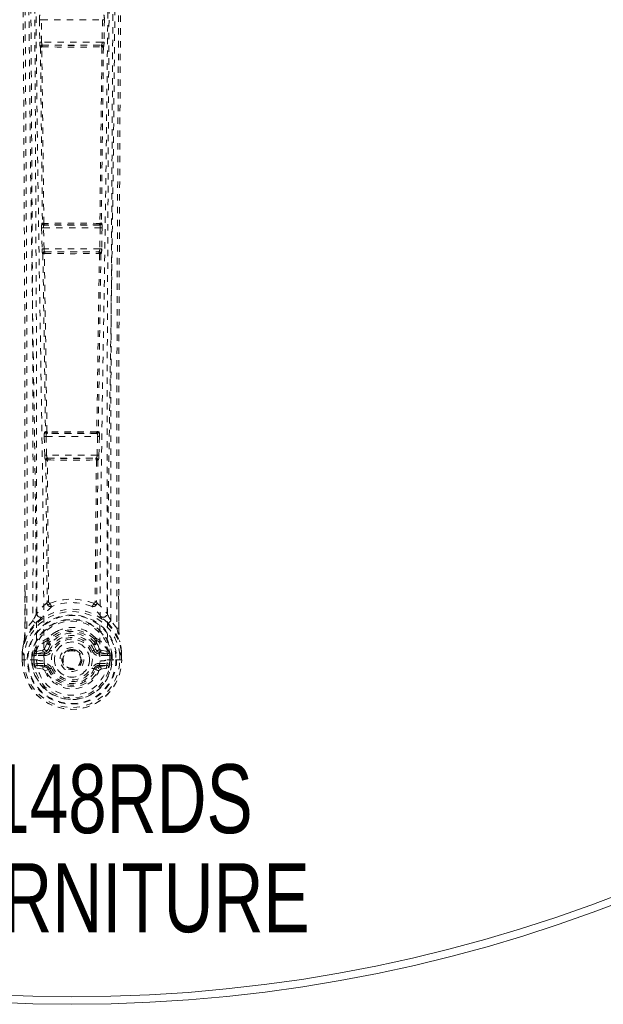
# Model space of a CAD drawing. Header units: inches. Extents: x 39.5 to 87, y 25 to 72.5.
# Tile 2 of 6: x 62.5 to 71.6, y 25 to 40.4. Entities that reach past the tile are written whole.
import ezdxf

# ---------------------------------------------------------------- set-up
doc = ezdxf.new("R2010")
doc.units = ezdxf.units.IN
doc.header["$MEASUREMENT"] = 0
doc.linetypes.add('SLD-Dashed', pattern=[0.075, 0.05, -0.025])
doc.linetypes.add('SLD-Solid', pattern=[0])
doc.layers.add('HI5-SYMBOLTEXT', color=5, linetype='SLD-Solid')
doc.styles.add('SLDTEXTSTYLE0', font='TXT', dxfattribs={"width": 0.75})

# ---------------------------------------------------------------- blocks, each defined once
blk = doc.blocks.new('SW_NOTE_0')
at = {"layer": 'HI5-SYMBOLTEXT', "color": 0, "char_height": 1.08, "attachment_point": 1, "style": 'SLDTEXTSTYLE0'}
for s, insert in [('SPX148RDS', (0, 1.392)), ('Hi5 FURNITURE', (-1.031, -0.16))]:
    blk.add_mtext(s, dxfattribs=dict(at, insert=insert))

msp = doc.modelspace()

# ---------------------------------------------------------------- linework, layer by layer
at = {"color": 7, "linetype": 'SLD-Dashed', "lineweight": 0}
for p, q in [((62.764, 40.389), (62.769, 40.037)), ((62.794, 40.39), (63.751, 40.39)), ((62.799, 40.037), (62.794, 40.39)), ((63.751, 40.39), (63.746, 40.037)), ((63.781, 40.389), (63.776, 40.037)), ((62.778, 39.962), (62.779, 39.961)), ((62.779, 39.961), (62.811, 37.204)), ((63.746, 40.037), (62.799, 40.037)), ((62.834, 37.203), (62.801, 39.96)), ((62.809, 39.992), (62.808, 39.992)), ((62.808, 39.992), (63.738, 39.992)), ((62.814, 39.991), (62.813, 39.991)), ((63.744, 39.96), (63.711, 37.203)), ((63.732, 39.991), (63.732, 39.991)), ((63.766, 39.961), (63.734, 37.204)), ((63.738, 39.992), (63.736, 39.992)), ((63.767, 39.962), (63.766, 39.961)), ((62.811, 37.204), (62.805, 37.201)), ((63.734, 37.204), (63.74, 37.201)), ((62.799, 37.127), (62.806, 36.799)), ((62.828, 37.127), (63.717, 37.127)), ((62.836, 36.8), (62.828, 37.127)), ((62.835, 37.172), (62.841, 37.175)), ((63.711, 37.172), (62.835, 37.172)), ((63.704, 37.175), (63.711, 37.172)), ((63.717, 37.127), (63.709, 36.8)), ((63.746, 37.127), (63.739, 36.799)), ((62.816, 36.724), (62.818, 36.723)), ((63.709, 36.8), (62.836, 36.8)), ((62.848, 36.754), (62.846, 36.755)), ((62.846, 36.755), (63.7, 36.755)), ((63.7, 36.755), (63.697, 36.754)), ((63.729, 36.724), (63.727, 36.723)), ((62.859, 33.939), (62.848, 33.935)), ((63.686, 33.939), (63.697, 33.935)), ((62.84, 33.86), (62.848, 33.565)), ((62.869, 33.861), (63.676, 33.861)), ((62.877, 33.566), (62.869, 33.861)), ((62.878, 33.906), (62.889, 33.91)), ((63.667, 33.906), (62.878, 33.906)), ((62.887, 33.932), (62.887, 33.932)), ((63.656, 33.91), (63.667, 33.906)), ((63.676, 33.861), (63.668, 33.566)), ((63.705, 33.86), (63.697, 33.565)), ((62.848, 33.565), (62.849, 33.537)), ((62.861, 33.491), (62.865, 33.489)), ((62.865, 33.489), (62.885, 31.269)), ((63.668, 33.566), (62.877, 33.566)), ((62.908, 31.267), (62.888, 33.487)), ((62.895, 33.52), (62.891, 33.521)), ((62.891, 33.521), (63.655, 33.521)), ((62.895, 33.492), (62.895, 33.492)), ((63.657, 33.487), (63.637, 31.267)), ((63.655, 33.521), (63.65, 33.52)), ((63.68, 33.489), (63.66, 31.269)), ((63.684, 33.491), (63.68, 33.489)), ((63.697, 33.565), (63.696, 33.537)), ((62.536, 30.858), (62.537, 31.432)), ((64.009, 31.466), (64.009, 30.858)), ((62.881, 31.252), (62.881, 31.252)), ((62.908, 31.267), (62.908, 31.266)), ((63.637, 31.266), (63.637, 31.267)), ((63.664, 31.252), (63.664, 31.252)), ((62.662, 30.974), (62.566, 30.859)), ((63.979, 30.859), (63.883, 30.974)), ((62.891, 30.688), (62.903, 30.707)), ((63.642, 30.707), (63.654, 30.688)), ((62.886, 30.625), (62.842, 30.532)), ((62.886, 30.663), (62.886, 30.625)), ((62.94, 30.608), (62.899, 30.521)), ((62.909, 30.661), (62.909, 30.622)), ((63.646, 30.521), (63.605, 30.608)), ((63.636, 30.622), (63.636, 30.661)), ((63.659, 30.663), (63.659, 30.625)), ((64.02, 30.662), (64.023, 30.644)), ((62.493, 30.36), (62.494, 30.438)), ((62.495, 30.485), (62.494, 30.489)), ((62.494, 30.438), (62.494, 30.438)), ((62.495, 30.437), (62.497, 30.488)), ((62.495, 30.439), (62.495, 30.36)), ((62.523, 30.437), (62.523, 30.36)), ((62.644, 30.36), (62.645, 30.433)), ((62.645, 30.434), (62.674, 30.432)), ((62.645, 30.433), (62.645, 30.434)), ((62.674, 30.433), (62.678, 30.459)), ((62.674, 30.433), (62.68, 30.452)), ((62.674, 30.432), (62.674, 30.36)), ((62.68, 30.437), (62.679, 30.36)), ((62.68, 30.452), (62.68, 30.437)), ((62.688, 30.478), (62.686, 30.475)), ((62.688, 30.478), (62.698, 30.488)), ((62.688, 30.478), (62.688, 30.478)), ((62.814, 30.51), (62.698, 30.489)), ((62.698, 30.489), (62.698, 30.488)), ((62.698, 30.489), (62.698, 30.489)), ((62.715, 30.456), (62.844, 30.48)), ((62.715, 30.456), (62.715, 30.426)), ((62.844, 30.456), (62.715, 30.456)), ((62.844, 30.426), (62.715, 30.426)), ((62.844, 30.48), (62.844, 30.456)), ((62.844, 30.426), (62.844, 30.456)), ((62.899, 30.521), (62.926, 30.51)), ((63.619, 30.51), (63.646, 30.521)), ((63.646, 30.521), (63.658, 30.502)), ((63.701, 30.48), (63.83, 30.456)), ((63.701, 30.48), (63.701, 30.456)), ((63.83, 30.456), (63.701, 30.456)), ((63.701, 30.426), (63.701, 30.456)), ((63.83, 30.426), (63.701, 30.426)), ((63.731, 30.51), (63.847, 30.489)), ((63.83, 30.426), (63.83, 30.456)), ((63.856, 30.478), (63.847, 30.488)), ((63.859, 30.475), (63.856, 30.478)), ((63.865, 30.452), (63.865, 30.437)), ((63.871, 30.433), (63.865, 30.452)), ((63.865, 30.437), (63.866, 30.36)), ((63.871, 30.432), (63.901, 30.434)), ((63.871, 30.36), (63.871, 30.432)), ((63.901, 30.434), (63.901, 30.433)), ((63.901, 30.433), (63.901, 30.36)), ((64.023, 30.36), (64.022, 30.437)), ((64.051, 30.485), (64.05, 30.489)), ((64.051, 30.36), (64.05, 30.439)), ((64.052, 30.438), (64.052, 30.438)), ((64.052, 30.36), (64.052, 30.438)), ((62.493, 30.36), (62.497, 30.36)), ((62.55, 30.36), (62.497, 30.36)), ((62.719, 30.36), (62.55, 30.36)), ((62.679, 30.36), (62.674, 30.36)), ((62.679, 30.36), (62.679, 30.36)), ((62.697, 30.237), (62.816, 30.214)), ((62.719, 30.36), (62.719, 30.36)), ((62.727, 30.304), (62.727, 30.274)), ((62.727, 30.304), (62.844, 30.304)), ((62.844, 30.253), (62.727, 30.274)), ((62.727, 30.274), (62.844, 30.274)), ((62.844, 30.304), (62.844, 30.274)), ((62.844, 30.253), (62.844, 30.274)), ((63.116, 30.365), (63.117, 30.379)), ((63.116, 30.355), (63.116, 30.365)), ((63.701, 30.304), (63.701, 30.274)), ((63.701, 30.304), (63.818, 30.304)), ((63.818, 30.274), (63.701, 30.253)), ((63.701, 30.253), (63.701, 30.274)), ((63.701, 30.274), (63.818, 30.274)), ((63.729, 30.214), (63.848, 30.237)), ((63.818, 30.274), (63.818, 30.304)), ((63.827, 30.36), (63.826, 30.36)), ((63.827, 30.36), (63.972, 30.36)), ((63.866, 30.36), (63.871, 30.36)), ((63.972, 30.36), (63.995, 30.36)), ((63.995, 30.36), (64.048, 30.36)), ((64.048, 30.36), (64.052, 30.36)), ((62.849, 30.187), (62.904, 30.21)), ((62.904, 30.21), (62.9, 30.216)), ((62.926, 30.219), (62.904, 30.21)), ((63.641, 30.21), (63.619, 30.219))]:
    msp.add_line(p, q, dxfattribs=at)
at = {"color": 7, "linetype": 'SLD-Dashed', "lineweight": 0, "flags": 128}
for points in [[(62.537, 31.432), (62.537, 35.107), (62.517, 39.356), (62.492, 43.606), (62.466, 47.855)], [(62.566, 30.859), (62.57, 32.194), (62.57, 33.548), (62.567, 34.927), (62.563, 36.252), (62.557, 37.619), (62.549, 38.984), (62.542, 40.285), (62.535, 41.439), (62.53, 42.244), (62.522, 43.57), (62.515, 44.712), (62.508, 45.802), (62.502, 46.85), (62.495, 47.856)], [(64.05, 47.856), (64.044, 46.92), (64.038, 45.948), (64.032, 44.94), (64.027, 44.171), (64.026, 44.069), (64.026, 43.966), (64.025, 43.864), (64.025, 43.76), (64.024, 43.657), (64.023, 43.533), (64.021, 43.166), (64.019, 42.831), (64.017, 42.527), (64.015, 42.256), (64.012, 41.748), (64.009, 41.304), (64.005, 40.646), (64.002, 40.047), (63.999, 39.505), (63.995, 38.897), (63.992, 38.277), (63.986, 37.079), (63.981, 35.803), (63.977, 34.571), (63.975, 33.33), (63.976, 32.08), (63.979, 30.859)], [(64.08, 47.855), (64.054, 43.606), (64.028, 39.356), (64.008, 35.107), (64.009, 31.466)], [(62.584, 47.761), (62.582, 45.319), (62.586, 42.877), (62.6, 40.437), (62.626, 37.998), (62.653, 36.085), (62.683, 34.173), (62.709, 32.265), (62.719, 30.36)], [(62.836, 30.343), (62.826, 32.278), (62.799, 34.218), (62.767, 36.159), (62.737, 38.104), (62.714, 40.05), (62.696, 42.6), (62.691, 45.152), (62.693, 47.706)], [(63.852, 47.706), (63.854, 45.268), (63.85, 42.832), (63.834, 40.397), (63.806, 37.965), (63.777, 36.055), (63.745, 34.148), (63.719, 32.244), (63.71, 30.343)], [(63.961, 47.761), (63.963, 45.319), (63.959, 42.877), (63.945, 40.437), (63.919, 37.998), (63.892, 36.085), (63.862, 34.173), (63.836, 32.265), (63.826, 30.36)], [(62.592, 46.789), (62.596, 46.177), (62.6, 45.531), (62.604, 44.849), (62.608, 44.131), (62.613, 43.389), (62.613, 43.29), (62.614, 43.189), (62.615, 43.088), (62.615, 42.987), (62.616, 42.885), (62.617, 42.757), (62.619, 42.371), (62.621, 42.029), (62.623, 41.728), (62.625, 41.47), (62.626, 41.328), (62.626, 41.203), (62.627, 41.095), (62.628, 41.004), (62.628, 40.93), (62.628, 40.874), (62.629, 40.743), (62.63, 40.568), (62.634, 40.046), (62.637, 39.565), (62.638, 39.335), (62.639, 39.115), (62.64, 38.906), (62.642, 38.646), (62.643, 38.384), (62.645, 38.128), (62.646, 37.879), (62.652, 36.76), (62.657, 35.57), (62.661, 34.43), (62.664, 33.275), (62.664, 32.112), (62.662, 30.974)], [(62.652, 46.789), (62.676, 42.863), (62.7, 38.937), (62.719, 35.011), (62.722, 31.085)], [(63.823, 31.085), (63.826, 35.011), (63.845, 38.937), (63.869, 42.863), (63.893, 46.789)], [(63.883, 30.974), (63.881, 31.732), (63.881, 32.526), (63.882, 33.356), (63.883, 34.223), (63.886, 35.074), (63.889, 35.791), (63.892, 36.477), (63.895, 37.212), (63.9, 37.999), (63.901, 38.24), (63.902, 38.485), (63.904, 38.735), (63.905, 38.953), (63.906, 39.13), (63.907, 39.315), (63.908, 39.509), (63.909, 39.712), (63.912, 40.121), (63.915, 40.562), (63.918, 41.034), (63.918, 41.126), (63.918, 41.15), (63.918, 41.166), (63.919, 41.189), (63.919, 41.219), (63.919, 41.254), (63.919, 41.296), (63.92, 41.442), (63.921, 41.636), (63.923, 41.836), (63.924, 42.071), (63.926, 42.339), (63.926, 42.454), (63.927, 42.573), (63.928, 42.698), (63.929, 42.828), (63.929, 42.911), (63.93, 42.991), (63.935, 43.826), (63.94, 44.631), (63.945, 45.393), (63.949, 46.112), (63.953, 46.789)], [(62.794, 40.39), (62.789, 40.39), (62.783, 40.39), (62.778, 40.39), (62.774, 40.39), (62.77, 40.39), (62.767, 40.389), (62.765, 40.389), (62.764, 40.389)], [(63.781, 40.389), (63.78, 40.389), (63.778, 40.389), (63.775, 40.39), (63.771, 40.39), (63.767, 40.39), (63.762, 40.39), (63.756, 40.39), (63.751, 40.39)], [(62.799, 40.037), (62.789, 40.037), (62.779, 40.037), (62.772, 40.037), (62.769, 40.037)], [(62.772, 40.037), (62.77, 40.023), (62.77, 40.018)], [(62.809, 39.992), (62.802, 39.991), (62.796, 39.988), (62.792, 39.984), (62.789, 39.979), (62.789, 39.973), (62.791, 39.968), (62.795, 39.963), (62.801, 39.96)], [(62.807, 39.965), (62.806, 39.965), (62.805, 39.964), (62.804, 39.963), (62.801, 39.96)], [(63.744, 39.96), (63.75, 39.963), (63.754, 39.968), (63.756, 39.973), (63.756, 39.979), (63.753, 39.984), (63.749, 39.988), (63.743, 39.991), (63.736, 39.992)], [(63.744, 39.96), (63.742, 39.963), (63.74, 39.964), (63.739, 39.965), (63.738, 39.965)], [(63.776, 40.037), (63.773, 40.037), (63.766, 40.037), (63.756, 40.037), (63.746, 40.037)], [(63.775, 40.018), (63.775, 40.023), (63.773, 40.037)], [(62.834, 37.203), (62.828, 37.2), (62.825, 37.196), (62.823, 37.191), (62.823, 37.186), (62.825, 37.182), (62.829, 37.178), (62.835, 37.176), (62.841, 37.175)], [(63.704, 37.175), (63.71, 37.176), (63.716, 37.178), (63.72, 37.182), (63.722, 37.186), (63.722, 37.191), (63.721, 37.196), (63.717, 37.2), (63.711, 37.203)], [(63.706, 37.198), (63.707, 37.199), (63.708, 37.199), (63.709, 37.2), (63.711, 37.203)], [(62.828, 37.127), (62.823, 37.127), (62.818, 37.127), (62.813, 37.127), (62.808, 37.127), (62.805, 37.127), (62.802, 37.127), (62.8, 37.127), (62.799, 37.127)], [(63.746, 37.127), (63.745, 37.127), (63.743, 37.127), (63.74, 37.127), (63.737, 37.127), (63.732, 37.127), (63.727, 37.127), (63.722, 37.127), (63.717, 37.127)], [(62.836, 36.8), (62.825, 36.8), (62.816, 36.799), (62.809, 36.799), (62.806, 36.799)], [(62.808, 36.799), (62.807, 36.785), (62.807, 36.78)], [(62.818, 36.723), (62.839, 35.33), (62.859, 33.939)], [(62.848, 36.754), (62.841, 36.753), (62.835, 36.75), (62.83, 36.746), (62.828, 36.741), (62.828, 36.735), (62.83, 36.73), (62.834, 36.725), (62.841, 36.721)], [(62.847, 36.727), (62.846, 36.726), (62.845, 36.726), (62.843, 36.725), (62.841, 36.721)], [(62.882, 33.936), (62.862, 35.328), (62.841, 36.722)], [(63.704, 36.722), (63.683, 35.328), (63.663, 33.936)], [(63.727, 36.723), (63.706, 35.33), (63.686, 33.939)], [(63.704, 36.721), (63.711, 36.725), (63.715, 36.73), (63.717, 36.735), (63.717, 36.741), (63.715, 36.746), (63.71, 36.75), (63.704, 36.753), (63.697, 36.754)], [(63.739, 36.799), (63.736, 36.799), (63.729, 36.799), (63.72, 36.8), (63.709, 36.8)], [(63.738, 36.78), (63.738, 36.785), (63.737, 36.799)], [(62.869, 33.861), (62.864, 33.861), (62.859, 33.861), (62.854, 33.86), (62.85, 33.86), (62.846, 33.86), (62.843, 33.86), (62.841, 33.86), (62.84, 33.86)], [(62.882, 33.936), (62.877, 33.933), (62.873, 33.929), (62.871, 33.925), (62.871, 33.92), (62.873, 33.916), (62.877, 33.913), (62.883, 33.91), (62.889, 33.91)], [(63.656, 33.91), (63.662, 33.91), (63.668, 33.913), (63.672, 33.916), (63.674, 33.92), (63.674, 33.925), (63.672, 33.929), (63.668, 33.933), (63.663, 33.936)], [(63.658, 33.932), (63.659, 33.932), (63.659, 33.933), (63.661, 33.934), (63.663, 33.936)], [(63.705, 33.86), (63.704, 33.86), (63.702, 33.86), (63.699, 33.86), (63.695, 33.86), (63.691, 33.86), (63.686, 33.861), (63.681, 33.861), (63.676, 33.861)], [(62.877, 33.566), (62.867, 33.566), (62.858, 33.566), (62.851, 33.566), (62.848, 33.565)], [(62.895, 33.52), (62.888, 33.519), (62.882, 33.516), (62.877, 33.512), (62.875, 33.507), (62.875, 33.501), (62.878, 33.495), (62.882, 33.49), (62.888, 33.487)], [(62.895, 33.492), (62.894, 33.492), (62.893, 33.492), (62.891, 33.49), (62.888, 33.487)], [(63.657, 33.487), (63.663, 33.49), (63.667, 33.495), (63.67, 33.501), (63.67, 33.507), (63.668, 33.512), (63.663, 33.516), (63.657, 33.519), (63.65, 33.52)], [(63.657, 33.487), (63.654, 33.49), (63.653, 33.492), (63.652, 33.492), (63.65, 33.492)], [(63.697, 33.565), (63.694, 33.566), (63.687, 33.566), (63.678, 33.566), (63.668, 33.566)], [(62.54, 31.432), (62.539, 31.189), (62.538, 30.858)], [(64.007, 30.858), (64.006, 31.136), (64.005, 31.376), (64.005, 31.466)], [(62.881, 31.252), (62.796, 31.173), (62.722, 31.085)], [(62.881, 31.252), (62.883, 31.241), (62.888, 31.233), (62.894, 31.226), (62.902, 31.224), (62.91, 31.225), (62.918, 31.229), (62.924, 31.237), (62.928, 31.246)], [(63.617, 31.246), (63.621, 31.237), (63.628, 31.229), (63.635, 31.225), (63.643, 31.224), (63.651, 31.226), (63.657, 31.233), (63.662, 31.241), (63.664, 31.252)], [(63.664, 31.252), (63.749, 31.173), (63.823, 31.085)], [(62.8, 31.021), (62.809, 31.03), (62.815, 31.036)], [(63.745, 31.021), (63.736, 31.03), (63.73, 31.036)], [(62.524, 30.655), (62.604, 30.81), (62.705, 30.933)], [(62.528, 30.688), (62.533, 30.742), (62.536, 30.858)], [(62.536, 30.858), (62.536, 30.858), (62.537, 30.858), (62.54, 30.858), (62.543, 30.858), (62.548, 30.859), (62.553, 30.859), (62.559, 30.859), (62.566, 30.859)], [(63.84, 30.933), (63.941, 30.81), (64.021, 30.655)], [(64.009, 30.858), (64.009, 30.858), (64.008, 30.858), (64.005, 30.858), (64.002, 30.858), (63.998, 30.859), (63.992, 30.859), (63.986, 30.859), (63.979, 30.859)], [(63.033, 30.802), (62.98, 30.773), (62.903, 30.707)], [(63.642, 30.707), (63.565, 30.773), (63.511, 30.802)], [(62.524, 30.655), (62.508, 30.581), (62.495, 30.489)], [(62.495, 30.485), (62.507, 30.573), (62.522, 30.644)], [(62.522, 30.644), (62.526, 30.664), (62.528, 30.688)], [(62.524, 30.655), (62.522, 30.65), (62.522, 30.644)], [(62.886, 30.663), (62.89, 30.687), (62.891, 30.688)], [(63.654, 30.688), (63.655, 30.687), (63.659, 30.663)], [(63.659, 30.625), (63.682, 30.583), (63.703, 30.532)], [(64.023, 30.644), (64.023, 30.65), (64.021, 30.655)], [(64.05, 30.489), (64.037, 30.581), (64.021, 30.655)], [(64.051, 30.485), (64.038, 30.573), (64.023, 30.644)], [(62.523, 30.437), (62.517, 30.438), (62.511, 30.438), (62.505, 30.438), (62.5, 30.438), (62.497, 30.438), (62.494, 30.438), (62.493, 30.438), (62.494, 30.438)], [(62.495, 30.489), (62.495, 30.491), (62.496, 30.491), (62.497, 30.49), (62.497, 30.489), (62.498, 30.48), (62.499, 30.476), (62.5, 30.475), (62.501, 30.474), (62.505, 30.473), (62.506, 30.472), (62.508, 30.471), (62.509, 30.469), (62.51, 30.462), (62.511, 30.458), (62.513, 30.454), (62.519, 30.446), (62.522, 30.442), (62.523, 30.438)], [(62.674, 30.432), (62.674, 30.432), (62.674, 30.433)], [(62.715, 30.426), (62.696, 30.428), (62.68, 30.437)], [(62.842, 30.532), (62.828, 30.515), (62.814, 30.51)], [(62.953, 30.498), (62.948, 30.501), (62.943, 30.503), (62.938, 30.505), (62.934, 30.507), (62.931, 30.508), (62.928, 30.509), (62.927, 30.51), (62.926, 30.51)], [(63.592, 30.498), (63.597, 30.501), (63.602, 30.503), (63.607, 30.505), (63.611, 30.507), (63.614, 30.508), (63.617, 30.509), (63.619, 30.51), (63.619, 30.51)], [(63.703, 30.532), (63.717, 30.515), (63.731, 30.51)], [(63.865, 30.437), (63.849, 30.428), (63.83, 30.426)], [(63.871, 30.433), (63.871, 30.432), (63.871, 30.432)], [(64.022, 30.438), (64.023, 30.442), (64.032, 30.454), (64.033, 30.458), (64.034, 30.463), (64.035, 30.468), (64.036, 30.469), (64.037, 30.471), (64.041, 30.472), (64.044, 30.473), (64.046, 30.474), (64.046, 30.475), (64.047, 30.48), (64.048, 30.488), (64.048, 30.49), (64.049, 30.49), (64.05, 30.49), (64.05, 30.489)], [(64.022, 30.437), (64.028, 30.438), (64.034, 30.438), (64.04, 30.438), (64.045, 30.438), (64.048, 30.438), (64.051, 30.438), (64.052, 30.438), (64.052, 30.438)], [(62.523, 30.36), (62.516, 30.36), (62.51, 30.36), (62.504, 30.36), (62.5, 30.36), (62.496, 30.36), (62.494, 30.36), (62.493, 30.36), (62.493, 30.36)], [(62.684, 30.286), (62.704, 30.299), (62.727, 30.304)], [(62.836, 30.343), (62.842, 30.263), (62.867, 30.186), (62.908, 30.116), (62.963, 30.054), (63.03, 30.005), (63.106, 29.968), (63.188, 29.946), (63.273, 29.939), (63.357, 29.946), (63.439, 29.968), (63.515, 30.005), (63.582, 30.054), (63.637, 30.116), (63.678, 30.186), (63.703, 30.263), (63.71, 30.343)], [(63.818, 30.304), (63.841, 30.299), (63.861, 30.286)], [(64.052, 30.36), (64.052, 30.36), (64.051, 30.36), (64.049, 30.36), (64.045, 30.36), (64.041, 30.36), (64.035, 30.36), (64.029, 30.36), (64.023, 30.36)], [(62.953, 30.231), (62.948, 30.228), (62.943, 30.226), (62.938, 30.224), (62.934, 30.223), (62.931, 30.221), (62.928, 30.22), (62.927, 30.219), (62.926, 30.219)], [(63.592, 30.231), (63.597, 30.228), (63.602, 30.226), (63.607, 30.224), (63.611, 30.223), (63.614, 30.221), (63.617, 30.22), (63.619, 30.219), (63.619, 30.219)]]:
    msp.add_lwpolyline(points, dxfattribs=at)
at = {"color": 7, "linetype": 'SLD-Solid', "lineweight": 15}
for radius in [23.75, 23.632, 23.632]:
    msp.add_circle((63.273, 48.714), radius, dxfattribs=at)
at = {"color": 7, "linetype": 'SLD-Dashed', "lineweight": 0}
for radius in [0.7, 0.69, 0.623, 0.32, 0.275, 0.187, 0.157, 0.142, 0.14, 0.138]:
    msp.add_circle((63.273, 30.365), radius, dxfattribs=at)
for centre, radius, start, end in [((62.98, 40.41), 0.216, 165.4523, 185.4417), ((63.565, 40.41), 0.216, 354.5581, 14.5478), ((62.983, 40.023), 0.214, 176.1744, 196.4573), ((62.808, 39.962), 0.0301, 90.4774, 180.6309), ((62.809, 39.961), 0.0301, 90.4822, 180.6349), ((62.797, 40.064), 0.104, 260.2079, 272.421), ((62.881, 40.029), 0.0822, 174.3019, 206.5693), ((62.842, 39.971), 0.0351, 144.0189, 189.6794), ((63.273, 73.941), 33.98, 269.2153, 270.7847), ((62.813, 40.016), 0.0246, 260.532, 270.697), ((63.273, 73.618), 33.63, 269.218, 270.782), ((63.732, 40.016), 0.0245, 269.283, 279.4912), ((63.703, 39.971), 0.0351, 350.3183, 35.985), ((63.736, 39.961), 0.0301, 359.3652, 89.5179), ((63.664, 40.029), 0.0821, 333.411, 5.7179), ((63.737, 39.962), 0.0301, 359.3688, 89.5226), ((63.748, 40.064), 0.104, 267.579, 279.7921), ((63.562, 40.023), 0.214, 343.5432, 3.8252), ((62.996, 37.148), 0.198, 164.4389, 186.2873), ((62.835, 37.202), 0.0301, 181.4951, 269.5077), ((62.841, 37.205), 0.0301, 181.5466, 269.473), ((62.829, 37.291), 0.0881, 258.2106, 272.9649), ((62.839, 37.204), 0.00596, 195.8307, 264.287), ((63.273, 2.105), 35.096, 89.292, 90.708), ((62.87, 37.194), 0.0313, 172.3165, 216.783), ((63.273, 3.785), 33.393, 89.2662, 90.7338), ((63.675, 37.194), 0.0313, 323.2143, 7.6847), ((63.704, 37.205), 0.0301, 270.527, 358.4534), ((63.716, 37.291), 0.0881, 267.0352, 281.7892), ((63.71, 37.202), 0.0301, 270.5045, 358.4927), ((63.549, 37.148), 0.198, 353.712, 15.5618), ((62.902, 37.14), 0.0749, 154.6897, 189.944), ((62.845, 37.151), 0.0244, 89.6821, 98.7952), ((63.7, 37.151), 0.0246, 81.2365, 90.2963), ((63.643, 37.14), 0.0749, 350.0551, 25.3114), ((62.997, 36.786), 0.192, 176.0946, 198.8393), ((62.846, 36.725), 0.0301, 90.5515, 181.1112), ((62.848, 36.724), 0.0301, 90.5741, 181.1117), ((62.836, 36.806), 0.0847, 257.7389, 273.1701), ((62.91, 36.792), 0.0743, 174.2822, 210.3299), ((62.884, 36.733), 0.038, 146.4386, 189.1745), ((63.273, 70.615), 33.891, 269.2799, 270.7201), ((62.852, 36.781), 0.0278, 261.0399, 270.7095), ((63.273, 70.432), 33.681, 269.2853, 270.7147), ((63.693, 36.779), 0.025, 268.7675, 279.4924), ((63.661, 36.733), 0.038, 350.8256, 33.5603), ((63.697, 36.724), 0.0301, 358.8883, 89.4259), ((63.698, 36.72), 0.00679, 14.3898, 84.5334), ((63.635, 36.792), 0.0743, 329.6698, 5.7181), ((63.699, 36.725), 0.0301, 358.8889, 89.4484), ((63.709, 36.806), 0.0847, 266.8299, 282.2612), ((63.548, 36.786), 0.192, 341.1617, 3.9044), ((62.878, 34.015), 0.0785, 256.0036, 273.0819), ((62.889, 33.94), 0.0301, 181.8921, 269.2), ((63.656, 33.94), 0.0301, 270.7999, 358.108), ((63.667, 34.015), 0.0785, 266.9181, 283.9964), ((62.988, 33.881), 0.149, 158.9502, 188.1476), ((62.878, 33.936), 0.0301, 181.7872, 269.2442), ((62.926, 33.873), 0.0582, 146.2344, 192.4585), ((62.888, 33.938), 0.00598, 196.9223, 263.9339), ((63.272, -1.55), 35.485, 89.377, 90.6206), ((62.92, 33.928), 0.0331, 172.9659, 213.6158), ((62.893, 33.884), 0.0255, 89.4637, 98.4434), ((63.273, 0.502), 33.41, 89.3487, 90.6513), ((63.625, 33.928), 0.0331, 326.3835, 7.0335), ((63.652, 33.882), 0.0279, 81.9344, 90.1675), ((63.667, 33.936), 0.0301, 270.7707, 358.1978), ((63.619, 33.873), 0.0582, 347.5407, 33.7664), ((63.557, 33.881), 0.149, 351.8521, 21.0502), ((62.932, 33.533), 0.0828, 176.9551, 210.9232), ((62.891, 33.491), 0.0301, 90.8719, 181.427), ((62.895, 33.49), 0.0301, 90.9059, 181.4445), ((62.884, 33.564), 0.0768, 255.6054, 273.1202), ((62.936, 33.559), 0.0589, 172.9922, 219.8325), ((62.937, 33.498), 0.0426, 150.0964, 188.6218), ((62.899, 33.549), 0.0296, 261.2473, 271.1037), ((63.272, 67.444), 33.954, 269.3631, 270.6385), ((63.273, 67.308), 33.791, 269.368, 270.632), ((63.646, 33.553), 0.0332, 269.442, 278.2141), ((63.608, 33.498), 0.0426, 351.3781, 29.9028), ((63.65, 33.49), 0.0301, 358.5556, 89.0941), ((63.609, 33.559), 0.0589, 320.1677, 7.0075), ((63.654, 33.491), 0.0301, 358.5737, 89.1274), ((63.661, 33.564), 0.0768, 266.8799, 284.3945), ((63.613, 33.533), 0.0829, 329.0786, 3.0441), ((63.54, 30.528), 0.885, 130.8574, 144.9888), ((62.855, 31.267), 0.0299, 329.4689, 4.3727), ((62.942, 31.255), 0.0608, 183.3101, 288.1478), ((62.905, 31.341), 0.0746, 254.228, 272.2136), ((62.934, 31.272), 0.026, 193.3965, 258.5584), ((63.273, 30.347), 0.963, 69.0616, 110.948), ((63.014, 31.268), 0.0883, 194.2799, 232.8754), ((63.273, 30.416), 0.841, 68.2527, 111.7505), ((63.603, 31.255), 0.0608, 251.8523, 356.6898), ((63.531, 31.268), 0.0884, 307.1333, 345.7114), ((63.005, 30.528), 0.885, 35.0121, 49.1431), ((63.612, 31.271), 0.0249, 279.8088, 348.1849), ((63.64, 31.341), 0.0746, 267.7921, 285.7736), ((63.688, 31.267), 0.0278, 174.3074, 211.8634), ((63.273, 30.365), 0.788, 9.1184, 170.8816), ((63.273, 30.365), 0.753, 5.5815, 174.4205), ((68.831, 27.756), 6.958, 151.4126, 152.4552), ((64.241, 29.363), 2.197, 130.9799, 134.3668), ((62.783, 31.088), 0.0608, 182.1737, 301.9477), ((63.762, 31.088), 0.0608, 238.0527, 357.8239), ((62.304, 29.362), 2.197, 45.6336, 49.0192), ((57.687, 27.742), 6.988, 27.5471, 28.5852), ((58.828, 31.523), 3.796, 346.776, 349.9163), ((59.442, 30.956), 3.097, 355.0394, 358.2136), ((63.273, 30.365), 0.632, 6.2981, 173.7019), ((63.357, 31.653), 0.972, 224.3615, 227.8192), ((63.273, 30.365), 0.602, 6.4998, 169.3934), ((63.273, 30.398), 0.47, 59.4272, 120.6383), ((63.188, 31.653), 0.972, 312.1806, 315.6384), ((67.715, 31.523), 3.795, 190.0832, 193.2247), ((66.861, 30.944), 2.855, 181.7277, 185.6805), ((65.333, 30.835), 1.325, 179.0044, 187.506), ((63.129, 30.28), 0.483, 117.9631, 155.805), ((62.945, 30.718), 0.0441, 194.6098, 232.9524), ((63.273, 30.354), 0.451, 36.3983, 143.6019), ((63.273, 30.332), 0.498, 44.711, 135.289), ((63.273, 30.365), 0.376, 22.774, 157.226), ((63.273, 30.369), 0.41, 35.7169, 144.3047), ((63.273, 30.365), 0.346, 22.7737, 157.2263), ((63.6, 30.718), 0.0441, 307.0493, 345.3882), ((63.41, 30.274), 0.491, 24.671, 61.722), ((63.075, 30.272), 0.434, 115.8001, 150.152), ((62.907, 30.735), 0.0746, 253.766, 271.8362), ((62.907, 30.696), 0.0744, 253.7094, 271.8376), ((62.917, 30.628), 0.0305, 185.9509, 319.0156), ((62.941, 30.66), 0.0316, 134.5918, 179.2855), ((62.943, 30.655), 0.0466, 224.3545, 266.1367), ((63.273, 30.365), 0.275, 360, 180), ((63.629, 30.628), 0.0305, 220.9395, 354.0454), ((63.603, 30.654), 0.0463, 273.697, 315.7273), ((63.604, 30.66), 0.0316, 0.7147, 45.411), ((63.638, 30.735), 0.0747, 268.1618, 286.2303), ((63.638, 30.696), 0.0743, 268.1509, 286.3017), ((63.47, 30.272), 0.435, 29.8481, 64.1927), ((63.298, 30.443), 0.804, 177.046, 180.3853), ((62.786, 30.437), 0.107, 159.3711, 171.8173), ((62.714, 30.486), 0.0305, 202.2034, 270.9916), ((62.844, 30.51), 0.0299, 180.8862, 268.8996), ((62.872, 30.538), 0.031, 190.0015, 328.1916), ((62.838, 30.545), 0.0647, 274.7273, 338.876), ((62.844, 30.545), 0.089, 270, 337.226), ((62.844, 30.545), 0.119, 270.0003, 337.2254), ((63.273, 30.365), 0.157, 65.0098, 110.1679), ((63.701, 30.545), 0.119, 202.7746, 269.9997), ((63.701, 30.545), 0.089, 202.774, 270), ((63.673, 30.538), 0.031, 211.7537, 350.0588), ((63.702, 30.534), 0.0542, 216.222, 269.3857), ((63.701, 30.51), 0.0299, 271.0992, 359.1152), ((63.831, 30.486), 0.0305, 269.0084, 337.7965), ((63.791, 30.445), 0.0746, 5.4324, 23.3791), ((63.617, 30.45), 0.435, 358.3312, 5.6185), ((63.227, 30.443), 0.824, 359.6543, 2.9142), ((63.273, 30.365), 0.78, 180, 359.6863), ((63.273, 30.365), 0.78, 180.3208, 359.6784), ((63.273, 30.365), 0.75, 180.3209, 359.6791), ((63.273, 30.365), 0.629, 180.4095, 359.586), ((63.273, 30.365), 0.599, 180.4095, 359.5861), ((63.273, 30.365), 0.593, 180.4056, 187.6091), ((62.888, 30.313), 0.206, 187.6615, 201.6567), ((62.726, 30.244), 0.0299, 88.0482, 192.1079), ((62.829, 30.701), 0.358, 252.1172, 271.094), ((63.273, 30.36), 0.554, 180.0503, 359.9569), ((62.845, 30.223), 0.0301, 91.4494, 197.6258), ((62.844, 30.185), 0.119, 22.7734, 90), ((62.844, 30.185), 0.089, 22.774, 90), ((62.838, 30.182), 0.0716, 28.9509, 85.1668), ((63.273, 30.365), 0.275, 180, 0), ((63.701, 30.185), 0.119, 90, 157.2265), ((63.701, 30.185), 0.089, 90, 157.226), ((63.707, 30.182), 0.0714, 94.7354, 157.1509), ((63.701, 30.223), 0.0301, 342.3804, 88.5457), ((63.712, 30.731), 0.389, 269.6792, 287.1664), ((63.819, 30.244), 0.0299, 347.8923, 91.9516), ((63.657, 30.313), 0.206, 338.3426, 352.3393), ((63.273, 30.365), 0.593, 352.3909, 359.5868), ((62.807, 30.169), 0.0457, 22.664, 78.512), ((63.273, 30.365), 0.459, 202.774, 337.226), ((63.273, 30.365), 0.4, 202.774, 337.226), ((63.273, 30.365), 0.376, 202.774, 337.226), ((63.273, 30.365), 0.346, 202.774, 337.226), ((65.659, 34.939), 5.141, 246.8959, 247.5571), ((63.738, 30.169), 0.0456, 101.4029, 157.421)]:
    msp.add_arc(centre, radius, start, end, dxfattribs=at)

# ---------------------------------------------------------------- block references
at = {"layer": 'HI5-SYMBOLTEXT', "color": 5}
msp.add_blockref('SW_NOTE_0', (59.843, 27.333), dxfattribs=at)

doc.saveas('drawing.dxf')
